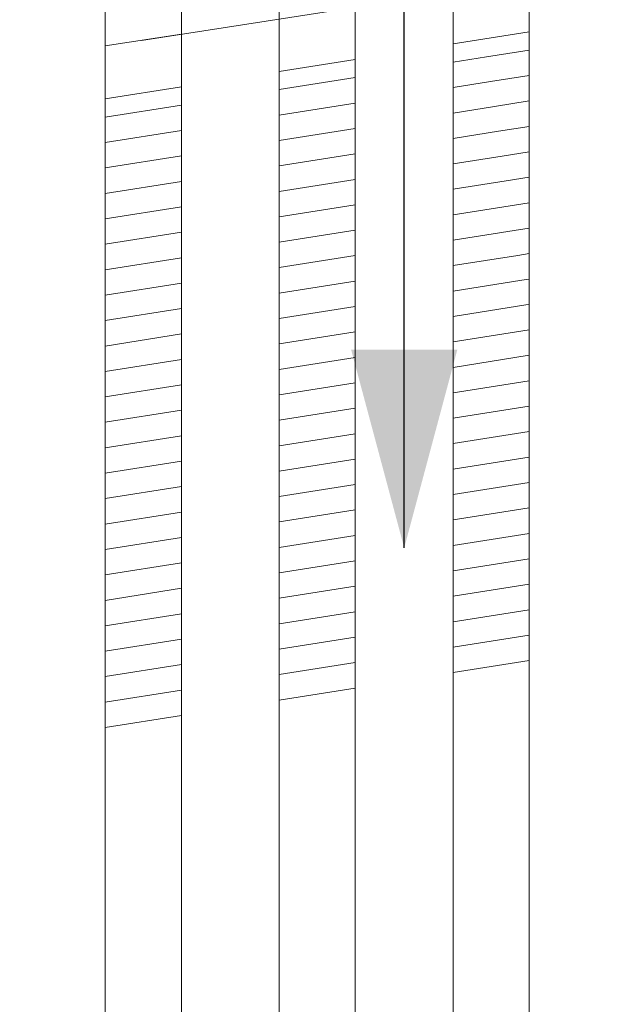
# Model space of a CAD drawing. Header units: millimetres. Extents: x -65 to 293624, y -1905 to 31061.
# Tile 246 of 256: x 122832 to 123102, y 23742 to 24195. Entities that reach past the tile are written whole.
import ezdxf

# ---------------------------------------------------------------- set-up
doc = ezdxf.new("R2010")
doc.units = ezdxf.units.MM
doc.header["$MEASUREMENT"] = 0
doc.linetypes.add('Hidden Line', pattern=[317.5, 211.666667, -105.833333])
for name, color, linetype in [('00 2D joon.AR', 7, 'Continuous'), ('00 Tekst.AR', 7, 'Continuous'), ('1236 Katuslaed.AR', 7, 'Continuous'), ('1245 Sisehoovi varjestus.AR', 7, 'Continuous'), ('1263 Katuse alusserv.AR', 7, 'Continuous')]:
    doc.layers.add(name, color=color, linetype=linetype)
doc.dimstyles.new('GENERATED_STYLE__1', dxfattribs={"dimtxt": 0.18, "dimasz": 91.2, "dimexe": 0.18, "dimexo": 0.0625, "dimgap": 0, "dimtad": 0, "dimtih": 1, "dimtoh": 1, "dimdec": 4, "dimzin": 0, "dimdsep": 46, "dimcen": 0.09, "dimadec": 0, "dimazin": 0, "dimtfac": 1, "dimtdec": 4, "dimtmove": 0, "dimatfit": 3, "dimldrblk": 'ARROWHEAD_5', "dimfxl": 0, "dimtolj": 1, "dimtzin": 0, "dimarcsym": 0})

# ---------------------------------------------------------------- blocks, each defined once
blk = doc.blocks.new('*X2340', base_point=(20443.11, 12361.43))
at = {"layer": '1263 Katuse alusserv.AR', "color": 7, "linetype": 'Continuous', "lineweight": 13}
for p, q in [((122906.87, 24155.93), (122871.87, 24150.4)), ((122906.87, 24155.93), (122871.87, 24150.4)), ((122906.87, 24144.23), (122871.87, 24138.7)), ((122906.87, 24144.23), (122871.87, 24138.7)), ((122906.87, 24132.53), (122871.87, 24127)), ((122906.87, 24132.53), (122871.87, 24127)), ((122906.87, 24120.83), (122871.87, 24115.3)), ((122906.87, 24120.83), (122871.87, 24115.3)), ((122906.87, 24109.13), (122871.87, 24103.6)), ((122906.87, 24109.13), (122871.87, 24103.6)), ((122906.87, 24097.43), (122871.87, 24091.9)), ((122906.87, 24097.43), (122871.87, 24091.9)), ((122906.87, 24085.74), (122871.87, 24080.21)), ((122906.87, 24085.74), (122871.87, 24080.21)), ((122906.87, 24074.04), (122871.87, 24068.51)), ((122906.87, 24074.04), (122871.87, 24068.51)), ((122906.87, 24062.34), (122871.87, 24056.81)), ((122906.87, 24062.34), (122871.87, 24056.81)), ((122906.87, 24050.64), (122871.87, 24045.11)), ((122906.87, 24050.64), (122871.87, 24045.11)), ((122906.87, 24038.94), (122871.87, 24033.41)), ((122906.87, 24038.94), (122871.87, 24033.41)), ((122906.87, 24027.25), (122871.87, 24021.72)), ((122906.87, 24027.25), (122871.87, 24021.72)), ((122906.87, 24015.55), (122871.87, 24010.02)), ((122906.87, 24015.55), (122871.87, 24010.02)), ((122906.87, 24003.85), (122871.87, 23998.32)), ((122906.87, 24003.85), (122871.87, 23998.32)), ((122906.87, 23992.15), (122871.87, 23986.62)), ((122906.87, 23992.15), (122871.87, 23986.62)), ((122906.87, 23980.45), (122871.87, 23974.92)), ((122906.87, 23980.45), (122871.87, 23974.92)), ((122906.87, 23968.75), (122871.87, 23963.22)), ((122906.87, 23968.75), (122871.87, 23963.22)), ((122906.87, 23957.06), (122871.87, 23951.53)), ((122906.87, 23957.06), (122871.87, 23951.53)), ((122906.87, 23945.36), (122871.87, 23939.83)), ((122906.87, 23945.36), (122871.87, 23939.83)), ((122906.87, 23933.66), (122871.87, 23928.13)), ((122906.87, 23933.66), (122871.87, 23928.13)), ((122906.87, 23921.96), (122871.87, 23916.43)), ((122906.87, 23921.96), (122871.87, 23916.43)), ((122906.87, 23910.26), (122871.87, 23904.73)), ((122906.87, 23910.26), (122871.87, 23904.73)), ((122906.87, 23898.56), (122871.87, 23893.03)), ((122906.87, 23898.56), (122871.87, 23893.03)), ((122906.87, 23886.87), (122871.87, 23881.34)), ((122906.87, 23886.87), (122871.87, 23881.34))]:
    blk.add_line(p, q, dxfattribs=at)
blk = doc.blocks.new('*X2341', base_point=(20443.11, 12361.43))
at = {"layer": '1263 Katuse alusserv.AR', "color": 7, "linetype": 'Continuous', "lineweight": 13}
for p, q in [((122906.87, 24155.93), (122871.87, 24150.4)), ((122906.87, 24155.93), (122871.87, 24150.4)), ((122906.87, 24144.23), (122871.87, 24138.7)), ((122906.87, 24144.23), (122871.87, 24138.7)), ((122906.87, 24132.53), (122871.87, 24127)), ((122906.87, 24132.53), (122871.87, 24127)), ((122906.87, 24120.83), (122871.87, 24115.3)), ((122906.87, 24120.83), (122871.87, 24115.3)), ((122906.87, 24109.13), (122871.87, 24103.6)), ((122906.87, 24109.13), (122871.87, 24103.6)), ((122906.87, 24097.43), (122871.87, 24091.9)), ((122906.87, 24097.43), (122871.87, 24091.9)), ((122906.87, 24085.74), (122871.87, 24080.21)), ((122906.87, 24085.74), (122871.87, 24080.21)), ((122906.87, 24074.04), (122871.87, 24068.51)), ((122906.87, 24074.04), (122871.87, 24068.51)), ((122906.87, 24062.34), (122871.87, 24056.81)), ((122906.87, 24062.34), (122871.87, 24056.81)), ((122906.87, 24050.64), (122871.87, 24045.11)), ((122906.87, 24050.64), (122871.87, 24045.11)), ((122906.87, 24038.94), (122871.87, 24033.41)), ((122906.87, 24038.94), (122871.87, 24033.41)), ((122906.87, 24027.25), (122871.87, 24021.72)), ((122906.87, 24027.25), (122871.87, 24021.72)), ((122906.87, 24015.55), (122871.87, 24010.02)), ((122906.87, 24015.55), (122871.87, 24010.02)), ((122906.87, 24003.85), (122871.87, 23998.32)), ((122906.87, 24003.85), (122871.87, 23998.32)), ((122906.87, 23992.15), (122871.87, 23986.62)), ((122906.87, 23992.15), (122871.87, 23986.62)), ((122906.87, 23980.45), (122871.87, 23974.92)), ((122906.87, 23980.45), (122871.87, 23974.92)), ((122906.87, 23968.75), (122871.87, 23963.22)), ((122906.87, 23968.75), (122871.87, 23963.22)), ((122906.87, 23957.06), (122871.87, 23951.53)), ((122906.87, 23957.06), (122871.87, 23951.53)), ((122906.87, 23945.36), (122871.87, 23939.83)), ((122906.87, 23945.36), (122871.87, 23939.83)), ((122906.87, 23933.66), (122871.87, 23928.13)), ((122906.87, 23933.66), (122871.87, 23928.13)), ((122906.87, 23921.96), (122871.87, 23916.43)), ((122906.87, 23921.96), (122871.87, 23916.43)), ((122906.87, 23910.26), (122871.87, 23904.73)), ((122906.87, 23910.26), (122871.87, 23904.73)), ((122906.87, 23898.56), (122871.87, 23893.03)), ((122906.87, 23898.56), (122871.87, 23893.03)), ((122906.87, 23886.87), (122871.87, 23881.34)), ((122906.87, 23886.87), (122871.87, 23881.34))]:
    blk.add_line(p, q, dxfattribs=at)
blk = doc.blocks.new('*X2342', base_point=(20443.11, 12361.43))
at = {"layer": '1263 Katuse alusserv.AR', "color": 7, "linetype": 'Continuous', "lineweight": 13}
for p, q in [((122986.87, 24168.57), (122951.87, 24163.04)), ((122986.87, 24168.57), (122951.87, 24163.04)), ((122986.87, 24156.87), (122951.87, 24151.34)), ((122986.87, 24156.87), (122951.87, 24151.34)), ((122986.87, 24145.17), (122951.87, 24139.64)), ((122986.87, 24145.17), (122951.87, 24139.64)), ((122986.87, 24133.47), (122951.87, 24127.94)), ((122986.87, 24133.47), (122951.87, 24127.94)), ((122986.87, 24121.77), (122951.87, 24116.24)), ((122986.87, 24121.77), (122951.87, 24116.24)), ((122986.87, 24110.08), (122951.87, 24104.55)), ((122986.87, 24110.08), (122951.87, 24104.55)), ((122986.87, 24098.38), (122951.87, 24092.85)), ((122986.87, 24098.38), (122951.87, 24092.85)), ((122986.87, 24086.68), (122951.87, 24081.15)), ((122986.87, 24086.68), (122951.87, 24081.15)), ((122986.87, 24074.98), (122951.87, 24069.45)), ((122986.87, 24074.98), (122951.87, 24069.45)), ((122986.87, 24063.28), (122951.87, 24057.75)), ((122986.87, 24063.28), (122951.87, 24057.75)), ((122986.87, 24051.58), (122951.87, 24046.05)), ((122986.87, 24051.58), (122951.87, 24046.05)), ((122986.87, 24039.89), (122951.87, 24034.36)), ((122986.87, 24039.89), (122951.87, 24034.36)), ((122986.87, 24028.19), (122951.87, 24022.66)), ((122986.87, 24028.19), (122951.87, 24022.66)), ((122986.87, 24016.49), (122951.87, 24010.96)), ((122986.87, 24016.49), (122951.87, 24010.96)), ((122986.87, 24004.79), (122951.87, 23999.26)), ((122986.87, 24004.79), (122951.87, 23999.26)), ((122986.87, 23993.09), (122951.87, 23987.56)), ((122986.87, 23993.09), (122951.87, 23987.56)), ((122986.87, 23981.39), (122951.87, 23975.86)), ((122986.87, 23981.39), (122951.87, 23975.86)), ((122986.87, 23969.7), (122951.87, 23964.17)), ((122986.87, 23969.7), (122951.87, 23964.17)), ((122986.87, 23958), (122951.87, 23952.47)), ((122986.87, 23958), (122951.87, 23952.47)), ((122986.87, 23946.3), (122951.87, 23940.77)), ((122986.87, 23946.3), (122951.87, 23940.77)), ((122986.87, 23934.6), (122951.87, 23929.07)), ((122986.87, 23934.6), (122951.87, 23929.07)), ((122986.87, 23922.9), (122951.87, 23917.37)), ((122986.87, 23922.9), (122951.87, 23917.37)), ((122986.87, 23911.2), (122951.87, 23905.67)), ((122986.87, 23911.2), (122951.87, 23905.67)), ((122986.87, 23899.51), (122951.87, 23893.98)), ((122986.87, 23899.51), (122951.87, 23893.98))]:
    blk.add_line(p, q, dxfattribs=at)
blk = doc.blocks.new('*X2343', base_point=(20443.11, 12361.43))
at = {"layer": '1263 Katuse alusserv.AR', "color": 7, "linetype": 'Continuous', "lineweight": 13}
for p, q in [((122986.87, 24168.57), (122951.87, 24163.04)), ((122986.87, 24168.57), (122951.87, 24163.04)), ((122986.87, 24156.87), (122951.87, 24151.34)), ((122986.87, 24156.87), (122951.87, 24151.34)), ((122986.87, 24145.17), (122951.87, 24139.64)), ((122986.87, 24145.17), (122951.87, 24139.64)), ((122986.87, 24133.47), (122951.87, 24127.94)), ((122986.87, 24133.47), (122951.87, 24127.94)), ((122986.87, 24121.77), (122951.87, 24116.24)), ((122986.87, 24121.77), (122951.87, 24116.24)), ((122986.87, 24110.08), (122951.87, 24104.55)), ((122986.87, 24110.08), (122951.87, 24104.55)), ((122986.87, 24098.38), (122951.87, 24092.85)), ((122986.87, 24098.38), (122951.87, 24092.85)), ((122986.87, 24086.68), (122951.87, 24081.15)), ((122986.87, 24086.68), (122951.87, 24081.15)), ((122986.87, 24074.98), (122951.87, 24069.45)), ((122986.87, 24074.98), (122951.87, 24069.45)), ((122986.87, 24063.28), (122951.87, 24057.75)), ((122986.87, 24063.28), (122951.87, 24057.75)), ((122986.87, 24051.58), (122951.87, 24046.05)), ((122986.87, 24051.58), (122951.87, 24046.05)), ((122986.87, 24039.89), (122951.87, 24034.36)), ((122986.87, 24039.89), (122951.87, 24034.36)), ((122986.87, 24028.19), (122951.87, 24022.66)), ((122986.87, 24028.19), (122951.87, 24022.66)), ((122986.87, 24016.49), (122951.87, 24010.96)), ((122986.87, 24016.49), (122951.87, 24010.96)), ((122986.87, 24004.79), (122951.87, 23999.26)), ((122986.87, 24004.79), (122951.87, 23999.26)), ((122986.87, 23993.09), (122951.87, 23987.56)), ((122986.87, 23993.09), (122951.87, 23987.56)), ((122986.87, 23981.39), (122951.87, 23975.86)), ((122986.87, 23981.39), (122951.87, 23975.86)), ((122986.87, 23969.7), (122951.87, 23964.17)), ((122986.87, 23969.7), (122951.87, 23964.17)), ((122986.87, 23958), (122951.87, 23952.47)), ((122986.87, 23958), (122951.87, 23952.47)), ((122986.87, 23946.3), (122951.87, 23940.77)), ((122986.87, 23946.3), (122951.87, 23940.77)), ((122986.87, 23934.6), (122951.87, 23929.07)), ((122986.87, 23934.6), (122951.87, 23929.07)), ((122986.87, 23922.9), (122951.87, 23917.37)), ((122986.87, 23922.9), (122951.87, 23917.37)), ((122986.87, 23911.2), (122951.87, 23905.67)), ((122986.87, 23911.2), (122951.87, 23905.67)), ((122986.87, 23899.51), (122951.87, 23893.98)), ((122986.87, 23899.51), (122951.87, 23893.98))]:
    blk.add_line(p, q, dxfattribs=at)
blk = doc.blocks.new('*X2344', base_point=(20443.11, 12361.43))
at = {"layer": '1263 Katuse alusserv.AR', "color": 7, "linetype": 'Continuous', "lineweight": 13}
for p, q in [((123066.87, 24181.21), (123047.28, 24178.11)), ((123066.87, 24181.21), (123047.28, 24178.11)), ((123047.28, 24178.11), (123031.87, 24175.68)), ((123047.28, 24178.11), (123031.87, 24175.68)), ((123049.09, 24166.7), (123031.87, 24163.98)), ((123049.09, 24166.7), (123031.87, 24163.98)), ((123066.87, 24169.51), (123049.09, 24166.7)), ((123066.87, 24169.51), (123049.09, 24166.7)), ((123066.87, 24157.81), (123050.89, 24155.29)), ((123066.87, 24157.81), (123050.89, 24155.29)), ((123050.89, 24155.29), (123031.87, 24152.28)), ((123050.89, 24155.29), (123031.87, 24152.28)), ((123052.7, 24143.87), (123031.87, 24140.58)), ((123052.7, 24143.87), (123031.87, 24140.58)), ((123066.87, 24146.11), (123052.7, 24143.87)), ((123066.87, 24146.11), (123052.7, 24143.87)), ((123066.87, 24134.41), (123054.5, 24132.46)), ((123066.87, 24134.41), (123054.5, 24132.46)), ((123054.5, 24132.46), (123031.87, 24128.88)), ((123054.5, 24132.46), (123031.87, 24128.88)), ((123056.3, 24121.05), (123031.87, 24117.19)), ((123056.3, 24121.05), (123031.87, 24117.19)), ((123066.87, 24122.72), (123056.3, 24121.05)), ((123066.87, 24122.72), (123056.3, 24121.05)), ((123058.11, 24109.63), (123031.87, 24105.49)), ((123058.11, 24109.63), (123031.87, 24105.49)), ((123066.87, 24111.02), (123058.11, 24109.63)), ((123066.87, 24111.02), (123058.11, 24109.63)), ((123059.91, 24098.22), (123031.87, 24093.79)), ((123059.91, 24098.22), (123031.87, 24093.79)), ((123066.87, 24099.32), (123059.91, 24098.22)), ((123066.87, 24099.32), (123059.91, 24098.22)), ((123061.71, 24086.81), (123031.87, 24082.09)), ((123061.71, 24086.81), (123031.87, 24082.09)), ((123066.87, 24087.62), (123061.71, 24086.81)), ((123066.87, 24087.62), (123061.71, 24086.81)), ((123063.52, 24075.39), (123031.87, 24070.39)), ((123063.52, 24075.39), (123031.87, 24070.39)), ((123066.87, 24075.92), (123063.52, 24075.39)), ((123066.87, 24075.92), (123063.52, 24075.39)), ((123065.32, 24063.98), (123031.87, 24058.69)), ((123065.32, 24063.98), (123031.87, 24058.69)), ((123066.87, 24064.22), (123065.32, 24063.98)), ((123066.87, 24064.22), (123065.32, 24063.98)), ((123066.87, 24052.53), (123031.87, 24047)), ((123066.87, 24052.53), (123031.87, 24047)), ((123066.87, 24040.83), (123031.87, 24035.3)), ((123066.87, 24040.83), (123031.87, 24035.3)), ((123066.87, 24029.13), (123031.87, 24023.6)), ((123066.87, 24029.13), (123031.87, 24023.6)), ((123066.87, 24017.43), (123031.87, 24011.9)), ((123066.87, 24017.43), (123031.87, 24011.9)), ((123066.87, 24005.73), (123031.87, 24000.2)), ((123066.87, 24005.73), (123031.87, 24000.2)), ((123066.87, 23994.03), (123031.87, 23988.5)), ((123066.87, 23994.03), (123031.87, 23988.5)), ((123066.87, 23982.34), (123031.87, 23976.81)), ((123066.87, 23982.34), (123031.87, 23976.81)), ((123066.87, 23970.64), (123031.87, 23965.11)), ((123066.87, 23970.64), (123031.87, 23965.11)), ((123066.87, 23958.94), (123031.87, 23953.41)), ((123066.87, 23958.94), (123031.87, 23953.41)), ((123066.87, 23947.24), (123031.87, 23941.71)), ((123066.87, 23947.24), (123031.87, 23941.71)), ((123066.87, 23935.54), (123031.87, 23930.01)), ((123066.87, 23935.54), (123031.87, 23930.01)), ((123066.87, 23923.84), (123031.87, 23918.31)), ((123066.87, 23923.84), (123031.87, 23918.31)), ((123066.87, 23912.15), (123031.87, 23906.62)), ((123066.87, 23912.15), (123031.87, 23906.62))]:
    blk.add_line(p, q, dxfattribs=at)
blk = doc.blocks.new('*X2345', base_point=(20443.11, 12361.43))
at = {"layer": '1263 Katuse alusserv.AR', "color": 7, "linetype": 'Continuous', "lineweight": 13}
for p, q in [((123066.87, 24181.21), (123047.28, 24178.11)), ((123066.87, 24181.21), (123047.28, 24178.11)), ((123047.28, 24178.11), (123031.87, 24175.68)), ((123047.28, 24178.11), (123031.87, 24175.68)), ((123049.09, 24166.7), (123031.87, 24163.98)), ((123049.09, 24166.7), (123031.87, 24163.98)), ((123066.87, 24169.51), (123049.09, 24166.7)), ((123066.87, 24169.51), (123049.09, 24166.7)), ((123066.87, 24157.81), (123050.89, 24155.29)), ((123066.87, 24157.81), (123050.89, 24155.29)), ((123050.89, 24155.29), (123031.87, 24152.28)), ((123050.89, 24155.29), (123031.87, 24152.28)), ((123052.7, 24143.87), (123031.87, 24140.58)), ((123052.7, 24143.87), (123031.87, 24140.58)), ((123066.87, 24146.11), (123052.7, 24143.87)), ((123066.87, 24146.11), (123052.7, 24143.87)), ((123066.87, 24134.41), (123054.5, 24132.46)), ((123066.87, 24134.41), (123054.5, 24132.46)), ((123054.5, 24132.46), (123031.87, 24128.88)), ((123054.5, 24132.46), (123031.87, 24128.88)), ((123056.3, 24121.05), (123031.87, 24117.19)), ((123056.3, 24121.05), (123031.87, 24117.19)), ((123066.87, 24122.72), (123056.3, 24121.05)), ((123066.87, 24122.72), (123056.3, 24121.05)), ((123058.11, 24109.63), (123031.87, 24105.49)), ((123058.11, 24109.63), (123031.87, 24105.49)), ((123066.87, 24111.02), (123058.11, 24109.63)), ((123066.87, 24111.02), (123058.11, 24109.63)), ((123059.91, 24098.22), (123031.87, 24093.79)), ((123059.91, 24098.22), (123031.87, 24093.79)), ((123066.87, 24099.32), (123059.91, 24098.22)), ((123066.87, 24099.32), (123059.91, 24098.22)), ((123061.71, 24086.81), (123031.87, 24082.09)), ((123061.71, 24086.81), (123031.87, 24082.09)), ((123066.87, 24087.62), (123061.71, 24086.81)), ((123066.87, 24087.62), (123061.71, 24086.81)), ((123063.52, 24075.39), (123031.87, 24070.39)), ((123063.52, 24075.39), (123031.87, 24070.39)), ((123066.87, 24075.92), (123063.52, 24075.39)), ((123066.87, 24075.92), (123063.52, 24075.39)), ((123065.32, 24063.98), (123031.87, 24058.69)), ((123065.32, 24063.98), (123031.87, 24058.69)), ((123066.87, 24064.22), (123065.32, 24063.98)), ((123066.87, 24064.22), (123065.32, 24063.98)), ((123066.87, 24052.53), (123031.87, 24047)), ((123066.87, 24052.53), (123031.87, 24047)), ((123066.87, 24040.83), (123031.87, 24035.3)), ((123066.87, 24040.83), (123031.87, 24035.3)), ((123066.87, 24029.13), (123031.87, 24023.6)), ((123066.87, 24029.13), (123031.87, 24023.6)), ((123066.87, 24017.43), (123031.87, 24011.9)), ((123066.87, 24017.43), (123031.87, 24011.9)), ((123066.87, 24005.73), (123031.87, 24000.2)), ((123066.87, 24005.73), (123031.87, 24000.2)), ((123066.87, 23994.03), (123031.87, 23988.5)), ((123066.87, 23994.03), (123031.87, 23988.5)), ((123066.87, 23982.34), (123031.87, 23976.81)), ((123066.87, 23982.34), (123031.87, 23976.81)), ((123066.87, 23970.64), (123031.87, 23965.11)), ((123066.87, 23970.64), (123031.87, 23965.11)), ((123066.87, 23958.94), (123031.87, 23953.41)), ((123066.87, 23958.94), (123031.87, 23953.41)), ((123066.87, 23947.24), (123031.87, 23941.71)), ((123066.87, 23947.24), (123031.87, 23941.71)), ((123066.87, 23935.54), (123031.87, 23930.01)), ((123066.87, 23935.54), (123031.87, 23930.01)), ((123066.87, 23923.84), (123031.87, 23918.31)), ((123066.87, 23923.84), (123031.87, 23918.31)), ((123066.87, 23912.15), (123031.87, 23906.62)), ((123066.87, 23912.15), (123031.87, 23906.62))]:
    blk.add_line(p, q, dxfattribs=at)
blk = doc.blocks.new('Section Element_1680_3', base_point=(20443.11, 12361.43))
at = {"layer": '1263 Katuse alusserv.AR', "color": 7, "linetype": 'Continuous', "lineweight": 13}
for p, q in [((123031.87, 23894.92), (123066.87, 23900.45)), ((122951.87, 23882.28), (122986.87, 23887.81)), ((122871.87, 23869.64), (122906.87, 23875.17))]:
    blk.add_line(p, q, dxfattribs=at)
at = {"layer": '1263 Katuse alusserv.AR', "lineweight": 0}
for name in ['*X2344', '*X2345', '*X2342', '*X2343', '*X2340', '*X2341']:
    blk.add_blockref(name, (20443.11, 12361.43), dxfattribs=at)
blk = doc.blocks.new('Section Element_1939_3', base_point=(20443.11, 12361.43))
at = {"layer": '1245 Sisehoovi varjestus.AR', "color": 7, "linetype": 'Continuous', "lineweight": 13}
for p, q in [((123066.87, 24189.6), (123031.87, 24184.07)), ((122986.87, 24176.96), (122951.87, 24171.43)), ((122906.87, 24164.33), (122871.87, 24158.8))]:
    blk.add_line(p, q, dxfattribs=at)
blk = doc.blocks.new('Section Element_3000_3', base_point=(20443.11, 12361.43))
at = {"layer": '1236 Katuslaed.AR', "color": 7, "linetype": 'Continuous', "lineweight": 13}
blk.add_line((122906.87, 24188.54), (122871.87, 24183.11), dxfattribs=at)
blk = doc.blocks.new('Section Element_3093_3', base_point=(20443.11, 12361.43))
at = {"layer": '1245 Sisehoovi varjestus.AR', "color": 7, "linetype": 'Continuous', "lineweight": 13}
blk.add_line((122871.87, 23166.43), (122871.87, 24226.5), dxfattribs=at)
blk = doc.blocks.new('Section Element_3094_3', base_point=(20443.11, 12361.43))
at = {"layer": '1245 Sisehoovi varjestus.AR', "color": 7, "linetype": 'Continuous', "lineweight": 13}
for p, q in [((122951.87, 23166.43), (122951.87, 24238.85)), ((122906.87, 23166.43), (122906.87, 24231.9))]:
    blk.add_line(p, q, dxfattribs=at)
blk = doc.blocks.new('Section Element_3095_3', base_point=(20443.11, 12361.43))
at = {"layer": '1245 Sisehoovi varjestus.AR', "color": 7, "linetype": 'Continuous', "lineweight": 13}
for p, q in [((123031.87, 23166.43), (123031.87, 24251.19)), ((122986.87, 23166.43), (122986.87, 24244.25))]:
    blk.add_line(p, q, dxfattribs=at)
blk = doc.blocks.new('Section Element_3096_3', base_point=(20443.11, 12361.43))
at = {"layer": '1245 Sisehoovi varjestus.AR', "color": 7, "linetype": 'Continuous', "lineweight": 13}
blk.add_line((123066.87, 23166.43), (123066.87, 24256.59), dxfattribs=at)
blk = doc.blocks.new('ARROWHEAD_5')
at = {"linetype": 'Continuous', "lineweight": 0}
blk.add_hatch(color=0, dxfattribs=at).paths.add_polyline_path([(-1, 0.2679), (0, 0), (-1, -0.2679)])
at = {"color": 0, "linetype": 'Continuous', "lineweight": 0}
blk.add_line((0, 0), (-1, 0), dxfattribs=at)

msp = doc.modelspace()

# ---------------------------------------------------------------- linework, layer by layer
at = {"layer": '00 2D joon.AR', "color": 41, "linetype": 'Hidden Line', "lineweight": 13, "true_color": 0xffeda8, "flags": 128}
msp.add_lwpolyline([(107541.94, 21835.68), (107546.85, 21804.06), (129116.9, 25152.59), (129111.99, 25184.21)], close=True, dxfattribs=at)

# ---------------------------------------------------------------- block references
at = {"layer": '1236 Katuslaed.AR', "lineweight": 0}
msp.add_blockref('Section Element_3000_3', (20443.11, 12361.43), dxfattribs=at)
at = {"layer": '1245 Sisehoovi varjestus.AR', "lineweight": 0}
for name in ['Section Element_1939_3', 'Section Element_3096_3', 'Section Element_3095_3', 'Section Element_3094_3', 'Section Element_3093_3']:
    msp.add_blockref(name, (20443.11, 12361.43), dxfattribs=at)
at = {"layer": '1263 Katuse alusserv.AR', "lineweight": 0}
msp.add_blockref('Section Element_1680_3', (20443.11, 12361.43), dxfattribs=at)

# ---------------------------------------------------------------- leaders
at = {"layer": '00 Tekst.AR', "color": 7, "linetype": 'Continuous', "lineweight": 13, "annotation_type": 0, "has_hookline": 1, "hookline_direction": 1, "text_width": 1197.86}
msp.add_leader([(123009.37, 23952.26), (123009.37, 27421.87), (122855.18, 27421.87)], dimstyle='GENERATED_STYLE__1', dxfattribs=at)

doc.saveas('drawing.dxf')
